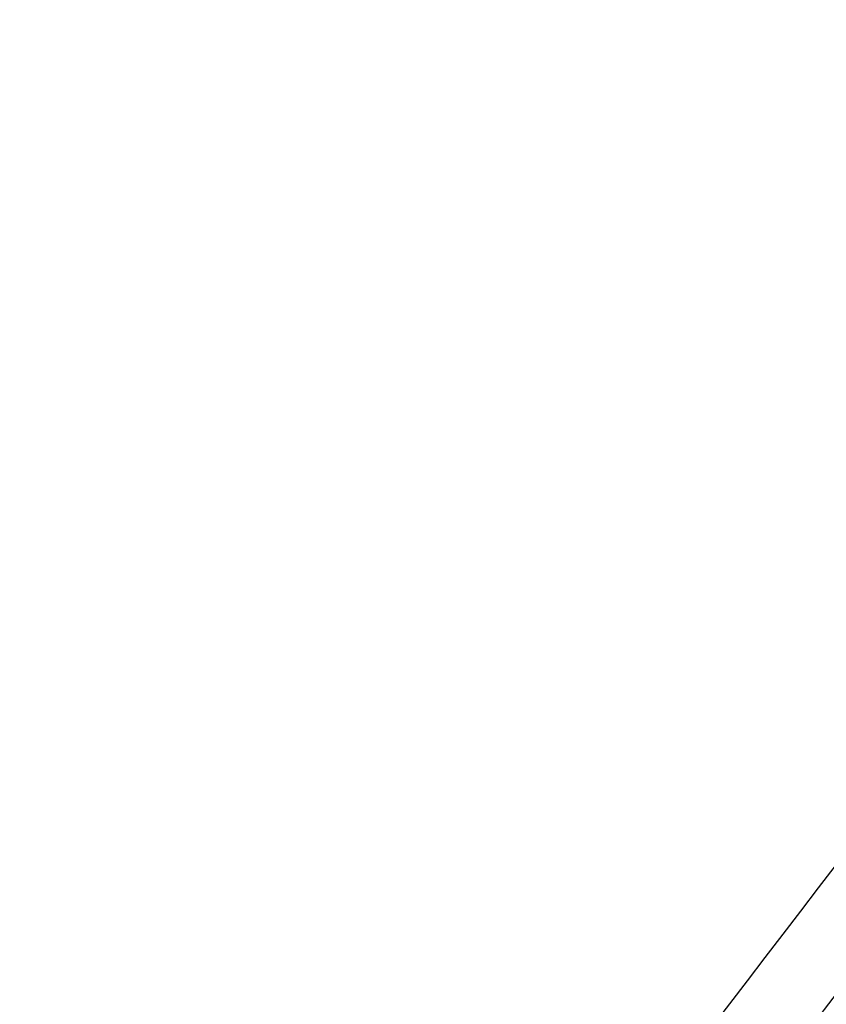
# Model space of a CAD drawing. Header units: millimetres. Extents: x -76 to 1426, y -31 to 2428.
# Tile 160 of 256: x 120.89 to 126.39, y 77.43 to 84.14. Entities that reach past the tile are written whole.
import ezdxf

# ---------------------------------------------------------------- set-up
doc = ezdxf.new("R2010")
doc.units = ezdxf.units.MM

msp = doc.modelspace()

# ---------------------------------------------------------------- linework, layer by layer
at = {"color": 7, "linetype": 'Continuous', "lineweight": 25}
for points, knots in [([(126.3159, 250.9412), (122.7886, 248.0102), (119.1357, 244.7131), (111.5892, 237.4164), (107.6955, 233.4168), (102.6751, 227.9701), (101.6633, 226.8584), (99.6241, 224.5893), (98.5947, 223.4297), (95.5042, 219.906), (93.4373, 217.4934), (87.2171, 210.0705), (83.0448, 204.8756), (76.7479, 196.7159), (74.6426, 193.9345), (71.4748, 189.6685), (70.4173, 188.2308), (68.2988, 185.3235), (67.2405, 183.8574), (61.9805, 176.503), (57.8471, 170.5072), (49.7251, 158.2974), (45.7365, 152.0834), (41.3333, 144.9663), (40.8452, 144.1738), (39.8715, 142.5851), (39.3854, 141.7883), (37.936, 139.4015), (36.9804, 137.8128), (34.1447, 133.0539), (32.2958, 129.891), (26.8719, 120.4311), (23.4187, 114.1626), (18.4848, 104.8172), (16.8812, 101.7117), (14.5392, 97.0683), (13.7691, 95.5227), (12.2622, 92.4612), (11.5238, 90.9422), (7.9069, 83.4048), (5.2511, 77.5588), (1.618, 69.061), (0.4656, 66.2737), (-1.1737, 62.1619), (-1.7053, 60.8028), (-2.7383, 58.1079), (-3.2401, 56.7712), (-5.6688, 50.1567), (-7.3215, 45.1808), (-10.0694, 35.8354), (-11.1646, 31.4658), (-12.1786, 26.3901), (-12.3636, 25.3944), (-12.6973, 23.4423), (-12.8462, 22.4846), (-13.2355, 19.689), (-13.4195, 17.9234), (-13.748, 12.9172), (-13.6699, 9.9657), (-13.2893, 7.4075)], [0, 0, 0, 0, 0.0625, 0.0625, 0.125, 0.125, 0.140625, 0.140625, 0.15625, 0.15625, 0.1875, 0.1875, 0.25, 0.25, 0.28125, 0.28125, 0.296875, 0.296875, 0.3125, 0.3125, 0.375, 0.375, 0.4375, 0.4375, 0.445313, 0.445313, 0.453125, 0.453125, 0.46875, 0.46875, 0.5, 0.5, 0.5625, 0.5625, 0.59375, 0.59375, 0.609375, 0.609375, 0.625, 0.625, 0.6875, 0.6875, 0.71875, 0.71875, 0.734375, 0.734375, 0.75, 0.75, 0.8125, 0.8125, 0.875, 0.875, 0.890625, 0.890625, 0.90625, 0.90625, 0.9375, 0.9375, 1, 1, 1, 1]), ([(66.7634, 79.0081), (67.5613, 80.1837), (70.6739, 84.7701), (76.1339, 93.1293), (83.1491, 104.0893), (90.1564, 115.3695), (97.0333, 126.7498), (103.6677, 138.0477), (110.0836, 149.291), (116.2895, 160.5065), (122.1775, 171.504), (127.6533, 182.1025), (132.7445, 192.3415), (137.4492, 202.2327), (141.6867, 211.6092), (145.3776, 220.3017), (148.5668, 228.3337), (150.2333, 233.0904), (151.0641, 235.4619)], [0, 0, 0, 0, 0.022219, 0.08668, 0.151141, 0.217475, 0.283809, 0.34827, 0.412731, 0.479065, 0.545399, 0.60986, 0.674321, 0.740655, 0.806989, 0.87145, 0.935911, 1, 1, 1, 1]), ([(175.5735, 174.6645), (175.4477, 174.1411), (174.4814, 170.1233), (171.9685, 162.3081), (167.9993, 151.1958), (163.2261, 139.7963), (157.812, 128.3397), (151.8303, 117.0078), (145.2949, 105.7692), (138.1586, 94.6086), (130.6164, 83.7447), (125.2864, 76.8527), (122.6848, 73.4887)], [0, 0, 0, 0, 0.016195, 0.124336, 0.232477, 0.34376, 0.455043, 0.563185, 0.671326, 0.782609, 0.893892, 1, 1, 1, 1]), ([(175.4396, 172.0454), (174.5393, 168.9614), (172.5693, 162.2132), (168.652, 151.5052), (163.9174, 140.0979), (158.5139, 128.6282), (152.4832, 117.1748), (145.8698, 105.8069), (138.7431, 94.6037), (131.1199, 83.704), (125.2453, 75.8005), (121.8282, 71.6857), (121.2129, 70.9448)], [0, 0, 0, 0, 0.093041, 0.203584, 0.314127, 0.424276, 0.534425, 0.644969, 0.755512, 0.865662, 0.975811, 1, 1, 1, 1])]:
    msp.add_open_spline(points, degree=3, knots=knots, dxfattribs=at)

doc.saveas('drawing.dxf')
